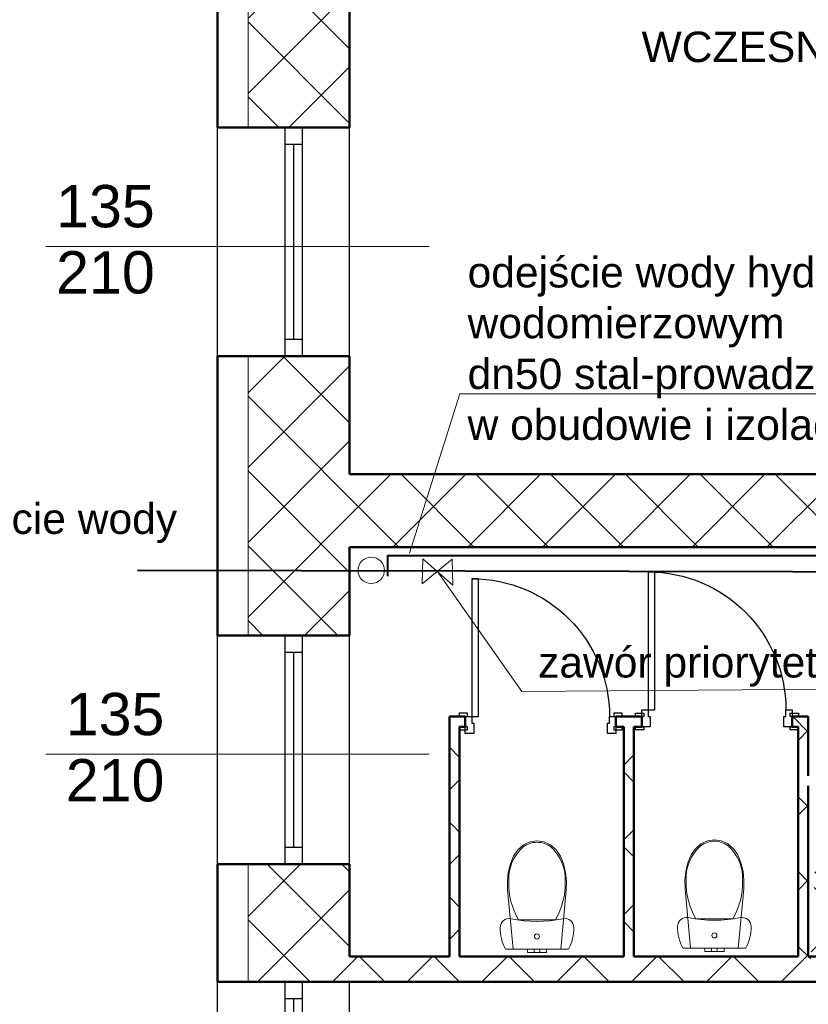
# Model space of a CAD drawing. Header units: millimetres. Extents: x 1385 to 11131, y 1971 to 6171.
# Tile 5 of 28: x 2009 to 2475, y 3462 to 4043. Entities that reach past the tile are written whole.
import ezdxf

# ---------------------------------------------------------------- set-up
doc = ezdxf.new("R2010")
doc.units = ezdxf.units.MM
doc.linetypes.add('{ Half Dash }', pattern=[0])
for name, color, linetype in [('2D - Ogólne', 7, 'Continuous'), ('Drzwi Archicad', 7, 'Continuous'), ('Konstrukcja - Ściany zew', 7, 'Continuous'), ('Okna Archicada', 7, 'Continuous'), ('Opisy - Teksty', 7, 'Continuous')]:
    doc.layers.add(name, color=color, linetype=linetype)
for name, color, linetype, lineweight in [('A_opisy', 81, 'Continuous', 13), ('A_sanitarka', 140, 'Continuous', 13), ('A_ściany istniejące hatch', 82, 'Continuous', 9), ('Instalacja hydrantowa', 4, 'Continuous', 40), ('opis wody', 7, '{ Half Dash }', 15), ('zimna woda', 160, 'Continuous', 40)]:
    doc.layers.add(name, color=color, linetype=linetype, lineweight=lineweight)
doc.styles.get("Standard").update_dxf_attribs({"font": 'arial.ttf'})
doc.styles.add('STYL_AUTOMATYCZNY_1', font='arial.ttf')

# ---------------------------------------------------------------- blocks, each defined once
blk = doc.blocks.new('Okno 27_2')
at = {"layer": 'Okna Archicada', "color": 7, "linetype": 'Continuous', "lineweight": 25}
for p, q in [((-675, 400), (675, 400)), ((-675, 0), (-575.0000000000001, 0)), ((-575.0000000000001, 0), (-575.0000000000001, -100)), ((-575.0000000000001, 0), (575.0000000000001, 0)), ((575.0000000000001, -100), (575.0000000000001, 0)), ((575.0000000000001, 0), (675, 0)), ((-575.0000000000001, -50), (575.0000000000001, -50)), ((-575.0000000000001, -100), (-675, -100)), ((575.0000000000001, -100), (-575.0000000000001, -100)), ((675, -100), (575.0000000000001, -100)), ((-675, -380), (675, -380))]:
    blk.add_line(p, q, dxfattribs=at)
at = {"layer": 'Okna Archicada', "color": 7, "linetype": 'Continuous', "lineweight": 50}
for p, q in [((-675, 400), (-675, 0)), ((675, 400), (675, 0)), ((-675, 0), (-675, -100)), ((-675, 0), (-675, -100)), ((675, 0), (675, -100)), ((675, 0), (675, -100)), ((-675, -100), (-675, -380)), ((675, -100), (675, -380))]:
    blk.add_line(p, q, dxfattribs=at)
blk = doc.blocks.new('Ściana_11_1', base_point=(-17472.26123587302, 24720))
at = {"layer": 'Konstrukcja - Ściany zew', "color": 7, "linetype": 'Continuous', "lineweight": 50}
for p, q in [((-18252.26123587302, 8148.019153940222), (-17852.26123587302, 8148.019153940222)), ((-17852.26123587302, 8148.019153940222), (-17752.26123587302, 8148.019153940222)), ((-17752.26123587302, 8148.019153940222), (-17472.26123587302, 8148.019153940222)), ((-18252.26123587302, 6798.019153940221), (-17852.26123587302, 6798.019153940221)), ((-17852.26123587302, 6798.019153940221), (-17752.26123587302, 6798.019153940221)), ((-17752.26123587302, 6798.019153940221), (-17472.26123587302, 6798.019153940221)), ((-18252.26123587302, 5148.019153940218), (-17852.26123587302, 5148.019153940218)), ((-17852.26123587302, 5148.019153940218), (-17752.26123587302, 5148.019153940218)), ((-17752.26123587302, 5148.019153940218), (-17472.26123587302, 5148.019153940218)), ((-18252.26123587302, 3798.019153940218), (-17852.26123587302, 3798.019153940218)), ((-17852.26123587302, 3798.019153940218), (-17752.26123587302, 3798.019153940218)), ((-17752.26123587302, 3798.019153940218), (-17472.26123587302, 3798.019153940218)), ((-18252.26123587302, 3102.197384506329), (-17852.26123587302, 3102.197384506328)), ((-17852.26123587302, 3102.197384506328), (-17752.26123587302, 3102.197384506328)), ((-17752.26123587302, 3102.197384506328), (-17472.26123587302, 3102.197384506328))]:
    blk.add_line(p, q, dxfattribs=at)
at = {"layer": 'Konstrukcja - Ściany zew', "color": 7, "linetype": 'Continuous', "lineweight": 50, "flags": 128}
for points in [[(-18252.26123587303, 8889.325844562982), (-18252.26123587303, 8148.019153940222)], [(-17472.26123587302, 8148.019153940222), (-17472.26123587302, 8889.325844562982)], [(-18252.26123587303, 6798.01915394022), (-18252.26123587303, 5148.019153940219)], [(-17472.26123587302, 6100), (-17472.26123587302, 6798.01915394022)], [(-17472.26123587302, 5148.019153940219), (-17472.26123587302, 5670.000000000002)], [(-18252.26123587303, 3798.019153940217), (-18252.26123587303, 3102.197384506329)], [(-17472.26123587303, 3252.197384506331), (-17472.26123587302, 3798.019153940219)]]:
    blk.add_lwpolyline(points, dxfattribs=at)
at = {"layer": 'Okna Archicada', "color": 21, "linetype": 'Continuous', "lineweight": 13, "true_color": 0xff9955, "zscale": 1000, "rotation": 89.99999999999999}
for p in [(-17852.26123587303, 7473.019153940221), (-17852.26123587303, 4473.019153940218), (-17852.26123587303, 2427.197384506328)]:
    blk.add_blockref('Okno 27_2', p, dxfattribs=at)
blk = doc.blocks.new('Ściana_25_1', base_point=(-11072.26123587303, 3102.197384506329))
at = {"layer": 'Konstrukcja - Ściany zew', "color": 7, "linetype": 'Continuous', "lineweight": 50, "flags": 128}
for points in [[(-16882.26123587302, 3252.197384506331), (-17472.26123587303, 3252.197384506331)], [(-15852.26123587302, 3252.197384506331), (-16822.26123587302, 3252.197384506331)], [(-14822.26123587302, 3252.19738450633), (-15792.26123587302, 3252.197384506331)], [(-13082.26123587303, 3252.19738450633), (-14762.26123587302, 3252.19738450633)], [(-11552.26123587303, 3252.197384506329), (-13022.26123587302, 3252.19738450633)], [(-17472.26123587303, 3102.197384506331), (-13082.26123587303, 3102.19738450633)], [(-13022.26123587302, 3102.19738450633), (-11552.26123587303, 3102.197384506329)]]:
    blk.add_lwpolyline(points, dxfattribs=at)
blk = doc.blocks.new('Ściana_26_1', base_point=(-11072.26123587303, 5669.999999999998))
at = {"layer": 'Konstrukcja - Ściany zew', "color": 7, "linetype": 'Continuous', "lineweight": 50, "flags": 128}
for points in [[(-11552.26123587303, 6099.999999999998), (-17472.26123587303, 6100)], [(-17472.26123587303, 5670), (-11552.26123587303, 5669.999999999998)]]:
    blk.add_lwpolyline(points, dxfattribs=at)
blk = doc.blocks.new('Ściana_114_1', base_point=(-16882.26123587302, 4609.174191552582))
at = {"layer": 'Konstrukcja - Ściany zew', "color": 7, "linetype": 'Continuous', "lineweight": 50, "flags": 128}
for points in [[(-16882.26123587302, 4669.174191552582), (-16822.26123587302, 4669.174191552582)], [(-16882.26123587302, 4669.174191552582), (-16882.26123587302, 3252.197384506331)], [(-16822.26123587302, 3252.197384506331), (-16822.26123587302, 4609.174191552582)]]:
    blk.add_lwpolyline(points, dxfattribs=at)
blk = doc.blocks.new('Ściana_115_1', base_point=(-14822.26123587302, 4669.174191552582))
at = {"layer": 'Konstrukcja - Ściany zew', "color": 7, "linetype": 'Continuous', "lineweight": 50, "flags": 128}
for points in [[(-14762.26123587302, 4669.174191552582), (-14822.26123587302, 4669.174191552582)], [(-14762.26123587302, 4319.174191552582), (-14762.26123587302, 4669.174191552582)], [(-14822.26123587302, 4609.174191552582), (-14822.26123587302, 3252.19738450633)], [(-14762.26123587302, 3252.19738450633), (-14762.26123587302, 4259.174191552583)]]:
    blk.add_lwpolyline(points, dxfattribs=at)
blk = doc.blocks.new('Ściana_117_1', base_point=(-15852.26123587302, 4609.174191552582))
at = {"layer": 'Konstrukcja - Ściany zew', "color": 7, "linetype": 'Continuous', "lineweight": 50, "flags": 128}
for points in [[(-15852.26123587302, 4609.174191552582), (-15852.26123587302, 3252.197384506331)], [(-15792.26123587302, 3252.197384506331), (-15792.26123587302, 4609.174191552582)]]:
    blk.add_lwpolyline(points, dxfattribs=at)
blk = doc.blocks.new('Drzwi metalowe 27_22')
at = {"layer": 'Drzwi Archicad', "color": 7, "linetype": 'Continuous', "lineweight": 25}
for p, q in [((366.9999999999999, 0), (366.9999999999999, 814)), ((366.9999999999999, 814), (406.9999999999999, 814)), ((406.9999999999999, 814), (406.9999999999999, 0)), ((-482, 0), (-482, 19)), ((-482, 19), (-432, 19)), ((-432, 0), (-482, 0)), ((-407, 0), (-445, 0)), ((-445, 0), (-445, -100)), ((-432, 19), (-432, 0)), ((-407, -40), (-407, 0)), ((406.9999999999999, 0), (366.9999999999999, 0)), ((445, 0), (407, 0)), ((407, 0), (407, -40)), ((432, 19), (482, 19)), ((432, 0), (432, 19)), ((482, 0), (432, 0)), ((445, -100), (445, 0)), ((482, 19), (482, 0)), ((-395, -40), (-407, -40)), ((-395, -100), (-395, -40)), ((407, -40), (395, -40)), ((395, -40), (395, -100)), ((-482, -79), (-482, -60)), ((-482, -60), (-432, -60)), ((-432, -79), (-482, -79)), ((-445, -100), (-395, -100)), ((-432, -60), (-432, -79)), ((395, -100), (445, -100)), ((432, -60), (482, -60)), ((432, -79), (432, -60)), ((482, -79), (432, -79)), ((482, -60), (482, -79))]:
    blk.add_line(p, q, dxfattribs=at)
at = {"layer": 'Drzwi Archicad', "color": 7, "linetype": 'Continuous', "lineweight": 50}
for p, q in [((-445, 0), (-482, 0)), ((-445, 0), (-482, 0)), ((-445, 0), (-445, -60)), ((-445, 0), (-445, -60)), ((445, 0), (445, -60)), ((445, 0), (445, -60)), ((445, 0), (482, 0)), ((445, 0), (482, 0)), ((-445, -60), (-482, -60)), ((-445, -60), (-482, -60)), ((445, -60), (482, -60)), ((445, -60), (482, -60))]:
    blk.add_line(p, q, dxfattribs=at)
at = {"layer": 'Drzwi Archicad', "color": 7, "linetype": 'Continuous', "lineweight": 25}
blk.add_arc((406.9999999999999, 0), 814, 90, 180, dxfattribs=at)
blk = doc.blocks.new('Drzwi metalowe 27_23')
at = {"layer": 'Drzwi Archicad', "color": 7, "linetype": 'Continuous', "lineweight": 25}
for p, q in [((366.9999999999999, 0), (366.9999999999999, 814)), ((366.9999999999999, 814), (406.9999999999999, 814)), ((406.9999999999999, 814), (406.9999999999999, 0)), ((-407, 0), (-445, 0)), ((-445, 0), (-445, -100)), ((-407, -40), (-407, 0)), ((406.9999999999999, 0), (366.9999999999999, 0)), ((445, 0), (407, 0)), ((407, 0), (407, -40)), ((445, -100), (445, 0)), ((-432, -21), (-482, -21)), ((-482, -21), (-482, -40.00000000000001)), ((-482, -40.00000000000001), (-432, -40.00000000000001)), ((-432, -40.00000000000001), (-432, -21)), ((-395, -40), (-407, -40)), ((-395, -100), (-395, -40)), ((407, -40), (395, -40)), ((395, -40), (395, -100)), ((482, -21), (432, -21)), ((432, -21), (432, -40.00000000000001)), ((432, -40.00000000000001), (482, -40.00000000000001)), ((482, -40.00000000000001), (482, -21)), ((-432, -100), (-482, -100)), ((-482, -100), (-482, -119)), ((-445, -100), (-395, -100)), ((-432, -119), (-432, -100)), ((395, -100), (445, -100)), ((482, -100), (432, -100)), ((432, -100), (432, -119)), ((482, -119), (482, -100)), ((-482, -119), (-432, -119)), ((432, -119), (482, -119))]:
    blk.add_line(p, q, dxfattribs=at)
at = {"layer": 'Drzwi Archicad', "color": 7, "linetype": 'Continuous', "lineweight": 50}
for p, q in [((-445, -40.00000000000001), (-482, -40.00000000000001)), ((-445, -40.00000000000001), (-482, -40.00000000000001)), ((-445, -100), (-445, -40.00000000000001)), ((-445, -100), (-445, -40.00000000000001)), ((445, -100), (445, -40.00000000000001)), ((445, -100), (445, -40.00000000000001)), ((445, -40.00000000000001), (482, -40.00000000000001)), ((445, -40.00000000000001), (482, -40.00000000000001)), ((-445, -100), (-482, -100)), ((-445, -100), (-482, -100)), ((445, -100), (482, -100)), ((445, -100), (482, -100))]:
    blk.add_line(p, q, dxfattribs=at)
at = {"layer": 'Drzwi Archicad', "color": 7, "linetype": 'Continuous', "lineweight": 25}
blk.add_arc((406.9999999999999, 0), 814, 90, 180, dxfattribs=at)
blk = doc.blocks.new('Ściana_118_1', base_point=(-16882.26123587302, 4609.174191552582))
at = {"layer": 'Konstrukcja - Ściany zew', "color": 7, "linetype": 'Continuous', "lineweight": 50}
for p, q in [((-16788.62343271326, 4669.174191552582), (-16825.62343271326, 4669.174191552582)), ((-16788.62343271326, 4669.174191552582), (-16788.62343271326, 4609.174191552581)), ((-15898.62343271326, 4669.174191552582), (-15861.62343271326, 4669.174191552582)), ((-15898.62343271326, 4669.174191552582), (-15898.62343271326, 4609.174191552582)), ((-15746.80915690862, 4669.174191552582), (-15783.80915690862, 4669.174191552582)), ((-15746.80915690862, 4609.174191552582), (-15746.80915690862, 4669.174191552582)), ((-14856.80915690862, 4669.174191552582), (-14819.80915690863, 4669.174191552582)), ((-14856.80915690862, 4609.174191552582), (-14856.80915690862, 4669.174191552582)), ((-16788.62343271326, 4609.174191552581), (-16825.62343271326, 4609.174191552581)), ((-15898.62343271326, 4609.174191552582), (-15861.62343271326, 4609.174191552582)), ((-15746.80915690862, 4609.174191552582), (-15783.80915690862, 4609.174191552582)), ((-14856.80915690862, 4609.174191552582), (-14819.80915690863, 4609.174191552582))]:
    blk.add_line(p, q, dxfattribs=at)
at = {"layer": 'Konstrukcja - Ściany zew', "color": 7, "linetype": 'Continuous', "lineweight": 50, "flags": 128}
for points in [[(-16788.62342950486, 4669.174191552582), (-16822.26123587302, 4669.174191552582)], [(-15746.80914434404, 4669.174191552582), (-15898.62342235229, 4669.174191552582)], [(-14822.26123587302, 4669.174191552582), (-14856.8091678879, 4669.174191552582)], [(-16822.26123587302, 4609.174191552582), (-16788.62344172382, 4609.174191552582)], [(-15898.62344172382, 4609.174191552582), (-15852.26123587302, 4609.174191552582)], [(-15792.26123587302, 4609.174191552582), (-15746.8091640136, 4609.174191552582)], [(-14856.8091640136, 4609.174191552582), (-14822.26123587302, 4609.174191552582)]]:
    blk.add_lwpolyline(points, dxfattribs=at)
at = {"layer": 'Drzwi Archicad', "color": 21, "linetype": 'Continuous', "lineweight": 13, "true_color": 0xff9955, "xscale": -1, "zscale": 1000}
for name, p in [('Drzwi metalowe 27_22', (-16343.62343271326, 4669.174191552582)), ('Drzwi metalowe 27_23', (-15301.80915690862, 4709.174191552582))]:
    blk.add_blockref(name, p, dxfattribs=at)
blk = doc.blocks.new('WC 27')
for p, q in [((-57.00000000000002, 19.99999999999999), (-40.30508652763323, 19.99999999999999)), ((-57.00000000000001, -1.396097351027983e-14), (-57.00000000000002, 19.99999999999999)), ((-40.30508652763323, 19.99999999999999), (-16, 19.99999999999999)), ((-16.00000000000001, 20), (-11.31370849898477, 20)), ((-16, -3.918869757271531e-15), (-16.00000000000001, 20)), ((-11.31370849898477, 20), (-5.204170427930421e-15, 20)), ((-5.204170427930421e-15, 20), (11.31370849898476, 20)), ((0, -9.797174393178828e-16), (11.31370849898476, 2.078294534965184e-15)), ((11.31370849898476, 20), (16, 20)), ((11.31370849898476, 2.078294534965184e-15), (16, 3.918869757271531e-15)), ((16, 3.918869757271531e-15), (16, 20)), ((16, 20), (40.30508652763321, 20.00000000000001)), ((16, 8.344386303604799e-16), (40.30508652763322, 7.403924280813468e-15)), ((40.30508652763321, 20.00000000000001), (57.00000000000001, 20.00000000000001)), ((40.30508652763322, 7.403924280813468e-15), (57.00000000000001, 1.396097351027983e-14)), ((57.00000000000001, 1.396097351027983e-14), (57.00000000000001, 20.00000000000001)), ((-57.00000000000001, -1.396097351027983e-14), (-40.30508652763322, -1.233987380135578e-14)), ((-40.30508652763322, -1.233987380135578e-14), (-16, -7.003300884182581e-15)), ((-16, -3.918869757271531e-15), (-11.31370849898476, -3.463824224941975e-15)), ((-11.31370849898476, -3.463824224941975e-15), (0, -9.797174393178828e-16)), ((0, -173.043128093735), (-108.9414490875, -173.043128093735)), ((108.94192722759, -173.0439845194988), (0, -173.043128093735))]:
    blk.add_line(p, q)
at = {"flags": 128}
for points in [[(-186.7682631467, 0), (-193.8693581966, -15.0746413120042), (-200.0738475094, -30.5397014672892), (-205.3603698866, -46.34193640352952), (-209.7107245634, -62.42694121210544), (-213.1099338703, -78.73933744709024), (-215.5462948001, -95.22296378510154), (-217.0114192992, -111.8210693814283), (-217.5002631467, -128.4765092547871), (-216.2173727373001, -140.0108815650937), (-212.4322594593, -150.9820926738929), (-206.3296959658, -160.8545761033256), (-198.2075826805, -169.1464004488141), (-188.4624056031, -175.4527951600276), (-177.5698815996, -179.4659096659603), (-166.0617359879, -180.989841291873), (-154.4997460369, -179.9501983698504), (-116.2154201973, -173.1684674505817), (-77.63938685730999, -168.3121815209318), (-38.86847430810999, -165.3935301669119), (0, -164.4198393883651), (38.86847430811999, -165.3935301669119), (77.63938685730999, -168.3121815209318), (116.2154201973, -173.1684674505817), (154.4997460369, -179.9501983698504), (166.0617359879, -180.989841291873), (177.5698815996, -179.4659096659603), (188.4624056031, -175.4527951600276), (198.2075826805, -169.1464004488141), (206.3296959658, -160.8545761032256), (212.4322594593, -150.9820926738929), (216.2173727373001, -140.0108815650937), (217.5002631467, -128.4765092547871), (217.0114192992, -111.8210693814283), (215.5462948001, -95.22296378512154), (213.1099338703, -78.73933744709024), (209.7107245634, -62.42694121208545), (205.3603698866, -46.34193640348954), (200.0738475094, -30.53970146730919), (193.8693581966, -15.0746413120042), (186.7682631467, 0)], [(-169.4236422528, -453.4253930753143), (-157.0185212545, -503.1720699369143), (-137.9976229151, -550.1101050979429), (-112.3998459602, -587.3056767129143), (-79.35704269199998, -615.8237892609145), (-41.04853310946, -633.7835462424), (0, -640.0005631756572), (41.04853310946, -633.7835462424), (79.35704269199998, -615.8237892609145), (112.3998459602, -587.3056767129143), (137.9976229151, -550.1101050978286), (157.0185212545, -503.1720699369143), (169.4236422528, -453.4253930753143), (174.911377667, -402.0795756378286), (173.3483030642, -350.3829989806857), (140.9747959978, 0), (-140.9747959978, 0), (-173.3483030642, -350.3829989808), (-174.911377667, -402.0795756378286)]]:
    blk.add_lwpolyline(points, close=True, dxfattribs=at)
blk.add_ellipse((0, -74.97928748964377), major_axis=(15.00000000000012, 0), ratio=0.9997238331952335)
for centre, major_axis, ratio, start_param, end_param in [((258.0954531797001, -387.9368792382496), (2.605531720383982e-14, 425.5156216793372), 0.999376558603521, 1.04139159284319, 1.594412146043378), ((-258.0954531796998, -387.9368792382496), (2.605531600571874e-14, 425.515602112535), 0.999376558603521, 4.688770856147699, 5.241791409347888), ((89.46048916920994, -412.3034721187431), (1.574013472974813e-14, 257.0559077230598), 0.999376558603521, 1.515065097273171, 2.415653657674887), ((-89.46048916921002, -412.3034721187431), (1.574012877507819e-14, 257.0558104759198), 0.999376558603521, 3.867527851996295, 4.76811641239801), ((0.8128152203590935, -492.7552085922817), (8.48730025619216e-15, 138.6081319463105), 0.9993765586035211, 2.509088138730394, 3.135731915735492), ((-0.8118348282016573, -492.7582364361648), (8.487114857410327e-15, 138.6051041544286), 0.9993765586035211, 3.147453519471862, 3.774097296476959)]:
    blk.add_ellipse(centre, major_axis=major_axis, ratio=ratio, start_param=start_param, end_param=end_param)

msp = doc.modelspace()

# ---------------------------------------------------------------- hatches: boundary and pattern name
at = {"layer": 'A_ściany istniejące hatch', "lineweight": 13, "true_color": 0x000000}
h = msp.add_hatch(dxfattribs=at)
h.set_pattern_fill('NET', color=18, scale=250, angle=45)
h.set_pattern_definition([(45, (36659.01290618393, -155.4039381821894), (-22.09708691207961, 22.09708691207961), []), (135, (36659.01290618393, -155.4039381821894), (-22.09708691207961, -22.09708691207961), [])])
h.paths.add_polyline_path([(4672.38185774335, 5000.919506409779), (4714.38185774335, 5000.919503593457), (4714.38185774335, 4738.919504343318), (4924.38185774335, 4738.919504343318), (4924.381857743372, 4696.919504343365), (4672.38185774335, 4696.919504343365)], flags=16)
h.paths.add_polyline_path([(5266.383508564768, 4724.919504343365), (5266.383508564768, 4664.919504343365), (5146.38185774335, 4664.919504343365), (5146.38185774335, 4504.919504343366), (5086.38185774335, 4504.919504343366), (5086.38185774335, 4696.919504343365), (5044.38185774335, 4696.919504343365), (5044.38185774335, 4738.919504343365), (5048.38185774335, 4738.919504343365), (5048.38185774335, 5397.919504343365), (4714.38185774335, 5397.919504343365), (4714.38185774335, 5351.919504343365), (4672.38185774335, 5351.919504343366), (4672.38185774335, 5441.919504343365), (5130.38185774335, 5441.919504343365), (5130.381854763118, 5397.919504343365), (5092.38185774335, 5397.919504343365), (5092.38185774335, 4724.919504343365)], flags=17)
h.paths.add_polyline_path([(5870.38185774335, 4724.919504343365), (6012.38185774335, 4724.919504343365), (6012.381857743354, 4786.919504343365), (6056.38185774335, 4786.919504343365), (6056.38185774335, 4501.919506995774), (5996.381857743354, 4501.919506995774), (5996.38185774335, 4664.919504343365), (5870.38185774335, 4664.919504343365)], flags=17)
h.paths.add_polyline_path([(5913.38185774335, 3844.919504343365), (5996.381857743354, 3844.919504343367), (5996.381857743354, 3959.919506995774), (6056.38185774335, 3959.919506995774), (6056.38185774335, 3786.919504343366), (5996.381857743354, 3786.919504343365), (5996.381857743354, 3819.919504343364), (5913.38185774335, 3819.919504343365)], flags=17)
h.paths.add_polyline_path([(5556.38185774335, 4414.919504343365), (5586.38185774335, 4414.919504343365), (5586.38185774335, 4384.919504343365), (5556.38185774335, 4384.919504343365)], flags=17)
h.paths.add_polyline_path([(5556.38185774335, 4120.919504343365), (5586.38185774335, 4120.919504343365), (5586.38185774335, 4150.919504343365), (5556.38185774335, 4150.919504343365)], flags=17)
h.paths.add_polyline_path([(5068.38185774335, 2574.919504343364), (5128.38185774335, 2574.919504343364), (5128.38185774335, 2414.919504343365), (5366.381857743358, 2414.91950434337), (5366.381857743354, 2594.919504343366), (5426.381857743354, 2594.919504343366), (5426.38185774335, 2414.919504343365), (5996.381857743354, 2414.919504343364), (5996.38185774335, 2564.919504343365), (6056.38185774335, 2564.919504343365), (6056.38185774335, 2354.919504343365), (5068.38185774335, 2354.919504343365)])
h.paths.add_polyline_path([(2586.3818618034, 5724.919504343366), (2799.38185774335, 5724.91950669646), (2799.381852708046, 5818.953721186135), (2824.381855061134, 5818.953715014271), (2824.381855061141, 5699.919504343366), (2586.3818618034, 5699.919504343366)], flags=17)
h.paths.add_polyline_path([(3219.38185774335, 5699.265014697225), (3254.38185774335, 5699.265014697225), (3254.38185774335, 5818.953715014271), (3219.38185774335, 5818.953715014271)], flags=17)
h.paths.add_polyline_path([(3509.381857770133, 3874.919504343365), (3579.381846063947, 3874.919504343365), (3579.381846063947, 3814.919504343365), (3509.381857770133, 3814.919504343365)], flags=17)
h.paths.add_polyline_path([(3919.381857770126, 3874.919504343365), (3989.381857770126, 3874.919504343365), (3989.381857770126, 3814.919504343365), (3919.381857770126, 3814.919504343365)], flags=17)
h.paths.add_polyline_path([(4360.381857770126, 3874.919504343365), (4428.38184606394, 3874.919504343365), (4428.38184606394, 3814.919504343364), (4360.381857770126, 3814.919504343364)], flags=17)
h.paths.add_polyline_path([(4563.381857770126, 3874.919504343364), (4644.38184606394, 3874.919504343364), (4644.38184606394, 3814.919504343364), (4563.381857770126, 3814.919504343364)], flags=17)
h.paths.add_polyline_path([(5146.38185774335, 4374.919500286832), (5086.38185774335, 4374.919500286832), (5086.38185774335, 4298.919504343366), (5146.38185774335, 4298.919504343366)], flags=17)
h.paths.add_polyline_path([(4714.38185774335, 5221.919502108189), (4672.38185774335, 5221.919502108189), (4672.38185774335, 5130.919505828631), (4714.38185774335, 5130.919505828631)], flags=16)
h.paths.add_polyline_path([(5260.38185774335, 5441.919504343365), (5394.38185774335, 5441.919504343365), (5394.38185774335, 5397.919504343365), (5260.38185774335, 5397.919504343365)], flags=17)
h.paths.add_polyline_path([(6012.38185774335, 5121.919506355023), (6056.38185774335, 5121.919506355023), (6056.38185774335, 5196.919504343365), (6012.38185774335, 5196.919504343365)], flags=17)
h.paths.add_polyline_path([(6012.38185774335, 4916.919504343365), (6056.38185774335, 4916.919504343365), (6056.38185774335, 4991.919504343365), (6012.38185774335, 4991.919504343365)], flags=17)
h.paths.add_polyline_path([(5996.381857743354, 4295.91950923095), (6056.38185774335, 4295.91950923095), (6056.38185774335, 4371.919506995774), (5996.381857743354, 4371.919506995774)], flags=17)
h.paths.add_polyline_path([(5996.381857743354, 4089.91950923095), (6056.38185774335, 4089.91950923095), (6056.38185774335, 4165.919506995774), (5996.381857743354, 4165.919506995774)], flags=17)
h.paths.add_polyline_path([(5996.38185774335, 3581.919506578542), (6056.38185774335, 3581.919506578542), (6056.38185774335, 3656.919504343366), (5996.38185774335, 3656.919504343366)], flags=17)
h.paths.add_polyline_path([(5996.381857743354, 3376.919506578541), (6056.38185774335, 3376.919506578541), (6056.38185774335, 3451.919504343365), (5996.381857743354, 3451.919504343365)], flags=17)
h.paths.add_polyline_path([(5996.38185774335, 2904.919506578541), (6056.38185774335, 2904.919506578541), (6056.38185774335, 2974.919504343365), (5996.38185774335, 2974.919504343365)], flags=17)
h.paths.add_polyline_path([(6056.38185774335, 2699.919504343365), (5996.38185774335, 2699.919504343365), (5996.38185774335, 2769.919504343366), (6056.38185774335, 2769.919504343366)], flags=17)
h.paths.add_polyline_path([(4771.38185748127, 2814.919504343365), (4841.38185774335, 2814.919504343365), (4841.38185774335, 2754.919504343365), (4771.38185748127, 2754.919504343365)], flags=17)
h.paths.add_polyline_path([(4566.38185774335, 2754.919504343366), (4636.38185774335, 2754.919504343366), (4636.38185774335, 2814.919504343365), (4566.38185774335, 2814.919504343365)], flags=17)
h.paths.add_polyline_path([(4361.38185748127, 2814.919504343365), (4431.38185774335, 2814.919504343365), (4431.38185774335, 2754.919504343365), (4361.38185748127, 2754.919504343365)], flags=17)
h.paths.add_polyline_path([(4104.38185774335, 2754.919504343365), (4226.381846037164, 2754.919504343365), (4226.381846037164, 2814.919504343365), (4104.38185774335, 2814.919504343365)], flags=17)
h.paths.add_polyline_path([(3899.38185748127, 2814.919504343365), (3969.38185774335, 2814.919504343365), (3969.38185774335, 2754.919504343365), (3899.38185748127, 2754.919504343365)], flags=17)
h.paths.add_polyline_path([(3694.381857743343, 2754.919504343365), (3764.38185774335, 2754.919504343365), (3764.38185774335, 2814.919504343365), (3694.381857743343, 2814.919504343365)], flags=17)
h.paths.add_polyline_path([(3489.38185748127, 2814.919504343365), (3559.381857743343, 2814.919504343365), (3559.381857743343, 2754.919504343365), (3489.38185748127, 2754.919504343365)], flags=17)
h.paths.add_polyline_path([(5378.38185774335, 2814.919504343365), (5291.88185774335, 2814.919504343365), (5291.897268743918, 2754.919504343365), (5366.38185774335, 2754.919504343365), (5366.381857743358, 2704.919504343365), (5426.381857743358, 2704.919504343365), (5426.38185774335, 2948.419504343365), (5378.38185774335, 2948.419504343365)], flags=17)
h.paths.add_polyline_path([(5181.88185774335, 2814.919504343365), (5181.897268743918, 2754.919504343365), (5128.38185774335, 2754.919504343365), (5128.38185774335, 2714.919504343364), (5068.38185774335, 2714.919504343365), (5068.38185774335, 2754.919504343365), (4976.38185774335, 2754.919504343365), (4976.38185774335, 2814.919504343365)], flags=17)
h.paths.add_polyline_path([(3194.38185774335, 2708.919504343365), (3254.38185774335, 2708.919504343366), (3254.38185774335, 2754.919504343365), (3354.38185774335, 2754.919504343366), (3354.381846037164, 2814.919504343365), (3194.38185774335, 2814.919504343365)], flags=17)
h.paths.add_polyline_path([(4984.381857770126, 3874.919504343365), (5086.38185774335, 3874.919504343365), (5086.38185774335, 4168.919504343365), (5146.38185774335, 4168.919500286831), (5146.38185774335, 3844.919504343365), (5163.38185774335, 3844.919504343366), (5163.38185774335, 3819.919504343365), (5146.38185774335, 3819.919504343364), (5146.38185774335, 3464.919504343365), (5173.38185774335, 3464.919504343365), (5173.38185774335, 3384.919504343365), (5146.38185774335, 3384.919504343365), (5146.38185774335, 3164.919504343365), (4970.88185774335, 3164.919504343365), (4970.881857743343, 3212.919504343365), (5106.38185774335, 3212.919504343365), (5106.38185774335, 3814.919504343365), (4984.381857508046, 3814.919504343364)], flags=17)
h.paths.add_polyline_path([(4779.381857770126, 3874.919504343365), (4849.381857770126, 3874.919504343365), (4849.381857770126, 3814.919504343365), (4816.38185774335, 3814.919504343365), (4816.381857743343, 3648.919504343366), (4784.38185774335, 3648.919507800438), (4784.38185774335, 3814.919504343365), (4779.381857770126, 3814.919504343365)], flags=17)
h.paths.add_polyline_path([(4537.38185774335, 3212.919504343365), (4784.38185774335, 3212.919504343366), (4784.38185774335, 3362.919509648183), (4816.38185774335, 3362.919506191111), (4816.381857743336, 3212.91950434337), (4860.88185774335, 3212.919504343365), (4860.88185774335, 3164.919504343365), (4537.38185774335, 3164.919504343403)], flags=17)
h.paths.add_polyline_path([(3548.38185774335, 3212.919504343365), (3548.381857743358, 3164.919504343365), (3788.38185774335, 3164.919504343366), (3788.381857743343, 3212.919504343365), (3784.381857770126, 3212.919504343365), (3784.381857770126, 3304.919504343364), (3756.381857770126, 3304.919504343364), (3756.381857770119, 3212.919504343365)], flags=17)
h.paths.add_polyline_path([(3194.38185774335, 3905.919504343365), (3254.38185774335, 3905.919504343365), (3254.38185774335, 3874.919504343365), (3374.381857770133, 3874.919504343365), (3374.381846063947, 3814.919504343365), (3234.38185774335, 3814.919504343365), (3234.38185774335, 3212.919504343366), (3438.38185774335, 3212.919504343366), (3438.38185774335, 3164.919504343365), (3194.38185774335, 3164.919504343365)], flags=17)
h.paths.add_polyline_path([(3254.38185774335, 4202.334578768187), (3194.38185774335, 4202.334578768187), (3194.38185774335, 4045.919515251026), (3254.38185774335, 4045.919515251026)], flags=17)
h.paths.add_polyline_path([(3254.38185774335, 4416.893066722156), (3194.38185774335, 4416.893066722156), (3194.38185774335, 4337.33458072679), (3254.38185774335, 4337.33458072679)], flags=17)
h.paths.add_polyline_path([(3254.38185774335, 4631.919504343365), (3194.38185774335, 4631.919504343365), (3194.38185774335, 4551.893075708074), (3254.38185774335, 4551.893075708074)], flags=17)
h.paths.add_polyline_path([(3254.38185774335, 4951.919504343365), (3194.38185774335, 4951.919504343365), (3194.38185774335, 4766.919504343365), (3254.38185774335, 4766.919504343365)], flags=17)
h.paths.add_polyline_path([(3254.38185774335, 5156.919504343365), (3194.38185774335, 5156.919504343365), (3194.38185774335, 5086.919517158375), (3254.38185774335, 5086.919517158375)], flags=17)
h.paths.add_polyline_path([(3254.38185774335, 5371.919504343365), (3194.38185774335, 5371.919504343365), (3194.38185774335, 5291.919504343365), (3254.38185774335, 5291.919504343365)], flags=17)
h.paths.add_polyline_path([(2204.38185774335, 5097.035849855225), (2144.38185774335, 5097.035849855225), (2144.38185774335, 5167.015833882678), (2204.38185774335, 5167.015833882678), (2204.38185774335, 5168.919504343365), (2664.38185774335, 5168.919504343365), (2664.38185774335, 5158.919504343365), (2633.281857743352, 5158.919504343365), (2633.281857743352, 5082.919504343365), (2618.281857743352, 5082.919504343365), (2618.281857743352, 5158.919504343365), (2362.38185774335, 5158.919504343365), (2362.38185774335, 5143.916349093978), (2355.38185774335, 5143.916349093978), (2355.38185774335, 5158.919504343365), (2204.38185774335, 5158.919504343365)])
h.paths.add_polyline_path([(2204.38185774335, 5041.919504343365), (2204.381857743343, 5048.919504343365), (2355.38185774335, 5048.919504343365), (2355.38185774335, 5053.916349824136), (2362.38185774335, 5053.916349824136), (2362.38185774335, 5031.438436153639), (2355.38185774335, 5031.438435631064), (2355.381857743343, 5041.919504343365)], flags=17)
h.paths.add_polyline_path([(2144.38185774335, 4962.035849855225), (2204.38185774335, 4962.035849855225), (2204.38185774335, 4931.919504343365), (2355.38185774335, 4931.919504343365), (2355.38185774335, 4941.438436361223), (2362.38185774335, 4941.438436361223), (2362.381857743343, 4931.919504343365), (2618.281857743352, 4931.919504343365), (2618.281857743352, 4987.919504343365), (2633.281857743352, 4987.919504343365), (2633.281857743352, 4931.919504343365), (2661.381857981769, 4931.919504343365), (2661.38185774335, 4916.919504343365), (2204.38185774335, 4916.919504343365), (2204.38185774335, 4891.555865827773), (2144.38185774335, 4891.555865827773)])
h.paths.add_polyline_path([(2144.38185774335, 4761.555865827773), (2204.38185774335, 4761.555865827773), (2204.38185774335, 4716.919504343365), (2796.38185774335, 4716.919504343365), (2796.38185774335, 4734.184858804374), (2844.381857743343, 4734.184858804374), (2844.38185774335, 4404.918674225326), (2796.38185774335, 4404.918674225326), (2796.38185774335, 4676.919504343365), (2204.38185774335, 4676.919504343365), (2204.38185774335, 4599.048357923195), (2144.38185774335, 4599.048357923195)])
h.paths.add_polyline_path([(2144.38185774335, 4259.068373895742), (2204.38185774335, 4259.068373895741), (2204.38185774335, 4236.919504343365), (2796.38185774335, 4236.919504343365), (2796.38185774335, 4294.918674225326), (2844.381857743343, 4294.918674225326), (2844.38185774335, 3897.918674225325), (2796.38185774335, 3897.918674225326), (2796.381857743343, 4211.919504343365), (2204.38185774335, 4211.919504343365), (2204.381857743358, 4188.852088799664), (2144.38185774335, 4188.852088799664)])
h.paths.add_polyline_path([(2144.38185774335, 3844.721419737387), (2204.38185774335, 3844.721419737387), (2204.38185774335, 3774.919504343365), (2796.38185774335, 3774.919504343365), (2796.38185774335, 3787.918674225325), (2844.381857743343, 3787.918674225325), (2844.38185774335, 3729.280435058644), (2796.38185774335, 3729.280435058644), (2796.381857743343, 3731.919504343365), (2204.38185774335, 3731.919504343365), (2204.38185774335, 3679.721419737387), (2144.38185774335, 3679.721419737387)])
h.paths.add_polyline_path([(2144.38185774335, 3544.721419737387), (2204.38185774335, 3544.721419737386), (2204.381857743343, 3490.139242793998), (2263.38185774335, 3490.139242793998), (2263.38185774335, 3631.836923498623), (2272.745638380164, 3631.836923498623), (2272.745637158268, 3625.836923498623), (2269.38185774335, 3625.836923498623), (2269.38185774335, 3490.139242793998), (2366.38185774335, 3490.139242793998), (2366.38185774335, 3625.836923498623), (2361.745637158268, 3625.836923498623), (2361.745637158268, 3631.836923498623), (2376.927065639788, 3631.836923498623), (2376.927065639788, 3625.836923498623), (2372.38185774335, 3625.836923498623), (2372.38185774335, 3490.139242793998), (2469.38185774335, 3490.139242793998), (2469.381857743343, 3625.836923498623), (2465.927065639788, 3625.836923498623), (2465.92706454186, 3631.836923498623), (2475.38185774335, 3631.836923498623), (2475.38185774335, 3596.836923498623), (2479.553545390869, 3596.836923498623), (2479.553545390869, 3590.836923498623), (2475.38185774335, 3590.836923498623), (2475.381857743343, 3490.139242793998), (2643.38185774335, 3490.139242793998), (2643.38185774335, 3590.836923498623), (2568.553547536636, 3590.836923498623), (2568.553546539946, 3596.836923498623), (2649.38185774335, 3596.836923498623), (2649.38185774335, 3490.139242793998), (2796.38185774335, 3490.139242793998), (2796.38185774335, 3619.280435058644), (2844.38185774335, 3619.280435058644), (2844.38185774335, 3472.425566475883), (2796.38185774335, 3472.425566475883), (2796.38185774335, 3475.139242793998), (2649.38185774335, 3475.139242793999), (2649.38185774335, 3432.839241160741), (2643.38185774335, 3432.839242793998), (2643.381857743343, 3475.139242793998), (2204.38185774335, 3475.139242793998), (2144.38185774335, 3475.139242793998)])
h.paths.add_polyline_path([(2144.38185774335, 4394.068373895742), (2204.38185774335, 4394.068373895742), (2204.38185774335, 4464.048357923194), (2144.38185774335, 4464.048357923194)])
h.paths.add_polyline_path([(2144.38185774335, 3979.721419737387), (2204.38185774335, 3979.721419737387), (2204.38185774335, 4053.852088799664), (2144.38185774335, 4053.852088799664)], flags=17)
h.paths.add_polyline_path([(2144.38185774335, 3270.159258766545), (2204.38185774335, 3270.159258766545), (2204.38185774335, 3340.139242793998), (2144.38185774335, 3340.139242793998)], flags=17)
h.paths.add_polyline_path([(2144.38185774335, 3065.179274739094), (2144.38185774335, 3135.159258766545), (2204.38185774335, 3135.159258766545), (2204.38185774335, 3125.159258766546), (2251.38185774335, 3125.159258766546), (2251.38185774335, 3296.139258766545), (2262.59257709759, 3296.139258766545), (2262.59257709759, 3290.139258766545), (2257.38185774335, 3290.139258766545), (2257.381857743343, 3125.159258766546), (2356.38185774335, 3125.159258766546), (2356.38185774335, 3290.139258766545), (2351.592579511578, 3290.139258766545), (2351.592579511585, 3296.139258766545), (2366.893717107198, 3296.139258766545), (2366.893717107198, 3290.139258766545), (2362.38185774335, 3290.139258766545), (2362.381857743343, 3125.159258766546), (2459.38185774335, 3125.159258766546), (2459.381857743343, 3290.139258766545), (2455.893718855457, 3290.139258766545), (2455.893715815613, 3296.139258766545), (2469.927064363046, 3296.139258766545), (2469.927065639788, 3290.139258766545), (2465.38185774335, 3290.139258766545), (2465.38185774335, 3125.159258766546), (2562.38185774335, 3125.159258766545), (2562.381857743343, 3290.139258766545), (2558.927065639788, 3290.139258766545), (2558.927065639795, 3296.139258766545), (2562.38185774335, 3296.139258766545), (2562.381857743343, 3340.139242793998), (2643.38185774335, 3340.139242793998), (2643.38185774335, 3343.839241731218), (2649.38185774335, 3343.839241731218), (2649.38185774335, 3329.811708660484), (2643.38185774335, 3329.811708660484), (2643.38185774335, 3334.139242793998), (2568.38185774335, 3334.139242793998), (2568.38185774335, 3125.159258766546), (2643.38185774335, 3125.159258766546), (2643.38185774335, 3240.811704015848), (2649.38185774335, 3240.811706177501), (2649.38185774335, 3125.159258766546), (2796.38185774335, 3125.159258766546), (2796.38185774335, 3362.425566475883), (2844.381857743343, 3362.425566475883), (2844.381857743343, 2928.619504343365), (2796.38185774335, 2928.619504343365), (2796.38185774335, 3110.159258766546), (2649.38185774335, 3110.159258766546), (2649.38185774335, 3012.649750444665), (2643.38185774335, 3012.649750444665), (2643.38185774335, 3110.159258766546), (2568.38185774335, 3110.159258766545), (2568.38185774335, 2917.319504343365), (2643.38185774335, 2917.319504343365), (2643.38185774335, 2923.64975003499), (2649.38185774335, 2923.64975003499), (2649.38185774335, 2907.619505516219), (2643.38185774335, 2907.619504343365), (2643.381857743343, 2911.319504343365), (2562.38185774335, 2911.319504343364), (2562.38185774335, 2984.919504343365), (2558.927065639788, 2984.919504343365), (2558.927065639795, 2990.919504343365), (2562.38185774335, 2990.919504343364), (2562.381857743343, 3110.159258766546), (2465.38185774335, 3110.159258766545), (2465.381857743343, 2990.919504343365), (2469.927064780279, 2990.919504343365), (2469.927065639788, 2984.919504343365), (2455.893717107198, 2984.919504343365), (2455.893718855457, 2990.919504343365), (2459.38185774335, 2990.919504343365), (2459.38185774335, 3110.159258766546), (2362.38185774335, 3110.159258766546), (2362.381857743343, 2990.919504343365), (2366.893717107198, 2990.919504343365), (2366.893717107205, 2984.919504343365), (2351.592578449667, 2984.919504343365), (2351.592579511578, 2990.919504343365), (2356.38185774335, 2990.919504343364), (2356.38185774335, 3110.159258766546), (2257.38185774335, 3110.159258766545), (2257.38185774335, 2990.919504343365), (2262.592578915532, 2990.919504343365), (2262.59257709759, 2984.919504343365), (2251.38185774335, 2984.919504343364), (2251.381857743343, 3110.159258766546), (2204.38185774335, 3110.159258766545), (2204.381857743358, 3065.179274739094)])
h.paths.add_polyline_path([(2264.381857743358, 2673.919504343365), (2204.38185774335, 2673.919504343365), (2204.38185774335, 2754.919504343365), (2144.38185774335, 2754.919504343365), (2144.38185774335, 2930.179274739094), (2204.38185774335, 2930.179274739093), (2204.38185774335, 2814.919504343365), (2643.38185774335, 2814.919504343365), (2643.38185774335, 2818.619504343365), (2649.38185774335, 2818.619505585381), (2649.38185774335, 2814.919504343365), (2796.38185774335, 2814.919504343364), (2796.38185774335, 2818.619504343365), (2844.381857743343, 2818.619504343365), (2844.38185774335, 2763.919505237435), (2819.38185774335, 2763.919504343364), (2819.381857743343, 2774.919504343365), (2649.38185774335, 2774.919504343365), (2649.381857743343, 2770.179274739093), (2643.38185774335, 2770.179274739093), (2643.38185774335, 2774.919504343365), (2459.38185774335, 2774.919504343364), (2459.38185774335, 2734.666338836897), (2434.38185774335, 2734.666339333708), (2434.381857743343, 2774.919504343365), (2264.38185774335, 2774.919504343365)])
h.paths.add_polyline_path([(2264.38185774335, 2424.919504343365), (2264.381857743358, 2463.919504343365), (2204.38185774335, 2463.919504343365), (2204.38185774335, 2364.919504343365), (3254.38185774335, 2364.919504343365), (3254.38185774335, 2568.919504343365), (3194.381857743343, 2568.919504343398), (3194.38185774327, 2424.919504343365)])
edge = h.paths.add_edge_path()
edge.add_line((5524.38185774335, 5441.919504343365), (5524.381854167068, 5397.919504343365))
edge.add_line((5524.381854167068, 5397.919504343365), (5562.38185774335, 5397.919504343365))
edge.add_line((5562.38185774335, 5397.919504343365), (5562.38185774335, 5247.919504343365))
edge.add_line((5562.38185774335, 5247.919504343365), (5589.38185774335, 5247.919504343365))
edge.add_line((5589.38185774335, 5247.919504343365), (5589.38185774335, 5397.919504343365))
edge.add_line((5589.38185774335, 5397.919504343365), (6012.38185774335, 5397.919504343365))
edge.add_line((6012.38185774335, 5397.919504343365), (6012.38185774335, 5326.919502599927))
edge.add_line((6012.38185774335, 5326.919502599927), (6056.38185774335, 5326.919504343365))
edge.add_line((6056.38185774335, 5326.919504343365), (6056.38185774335, 5441.919504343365))
edge.add_line((6056.38185774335, 5441.919504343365), (5524.381857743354, 5441.919547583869))
edge.add_line((2189.38185774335, 5818.953721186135), (2224.38185774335, 5818.953721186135))
edge.add_line((2224.38185774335, 5818.953721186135), (2224.381864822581, 5724.91950669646))
edge.add_line((2224.381864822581, 5724.91950669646), (2406.381857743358, 5724.91950669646))
edge.add_line((2406.381857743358, 5724.91950669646), (2406.381861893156, 5699.919504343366))
edge.add_line((2406.381861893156, 5699.919504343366), (2189.381857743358, 5699.919504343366))
edge.add_line((2189.381857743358, 5699.919504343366), (2189.38185774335, 5818.953715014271))
edge.add_line((3784.381857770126, 3414.919504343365), (3756.381857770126, 3414.919504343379))
edge.add_line((3756.381857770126, 3414.919504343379), (3756.381857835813, 3699.919504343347))
edge.add_line((3756.381857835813, 3699.919504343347), (3784.381857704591, 3699.919504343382))
edge.add_line((3784.381857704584, 3699.919504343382), (3784.381857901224, 3619.938553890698))
edge.add_line((3784.381857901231, 3619.938553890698), (3784.381857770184, 3528.31094759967))
edge.add_line((3784.381857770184, 3528.31094759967), (3784.381857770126, 3424.919504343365))
edge.add_line((3784.381857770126, 3424.919504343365), (3784.381846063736, 3414.919504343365))
edge.add_line((3094.38185774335, 5696.919504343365), (3254.38185774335, 5696.919504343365))
edge.add_line((3254.38185774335, 5696.919504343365), (3254.38185774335, 5506.919504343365))
edge.add_line((3254.38185774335, 5506.919504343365), (3194.38185774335, 5506.919504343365))
edge.add_line((3194.38185774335, 5506.919504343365), (3194.38185774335, 5636.919504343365))
edge.add_line((3194.38185774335, 5636.919504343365), (3094.38185774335, 5636.919504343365))
edge.add_line((3094.38185774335, 5636.919504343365), (3094.381855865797, 5696.919504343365))
edge.add_line((2586.38186355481, 5696.919504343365), (2944.38185774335, 5696.919504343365))
edge.add_line((2944.38185774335, 5696.919504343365), (2944.38185774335, 5636.919504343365))
edge.add_line((2944.38185774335, 5636.919504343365), (2844.38185774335, 5636.919504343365))
edge.add_line((2844.38185774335, 5636.919504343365), (2844.38185774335, 4844.184858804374))
edge.add_line((2844.38185774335, 4844.184858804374), (2796.38185774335, 4844.184858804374))
edge.add_line((2796.38185774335, 4844.184858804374), (2796.38185774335, 4916.919504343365))
edge.add_line((2796.38185774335, 4916.919504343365), (2756.38186108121, 4916.919504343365))
edge.add_line((2756.38186108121, 4916.919504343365), (2756.38185774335, 4931.919504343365))
edge.add_line((2756.38185774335, 4931.919504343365), (2796.38185774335, 4931.919504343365))
edge.add_line((2796.38185774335, 4931.919504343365), (2796.38185774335, 5636.919504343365))
edge.add_line((2796.38185774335, 5636.919504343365), (2586.381862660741, 5636.919504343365))
edge.add_line((2586.381862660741, 5636.919504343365), (2586.38185774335, 5696.919504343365))
edge.add_line((2434.38185774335, 2634.666338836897), (2459.38185774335, 2634.666337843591))
edge.add_line((2459.38185774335, 2634.666337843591), (2459.38185774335, 2599.919504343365))
edge.add_line((2459.38185774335, 2599.919504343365), (2819.38185774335, 2599.919504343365))
edge.add_line((2819.38185774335, 2599.919504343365), (2819.38185774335, 2665.951671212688))
edge.add_line((2819.38185774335, 2665.951671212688), (2844.38185774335, 2665.951671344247))
edge.add_line((2844.38185774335, 2665.951671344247), (2844.381857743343, 2594.919504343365))
edge.add_line((2844.381857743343, 2594.919504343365), (2514.38185774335, 2594.919504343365))
edge.add_line((2514.38185774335, 2594.919504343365), (2514.381857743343, 2574.919504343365))
edge.add_line((2514.381857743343, 2574.919504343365), (2434.38185774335, 2574.919504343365))
edge.add_line((2434.38185774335, 2574.919504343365), (2434.381860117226, 2634.666338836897))
h.paths.add_polyline_path([(4214.38185774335, 3699.919504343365), (4174.38185774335, 3699.919504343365), (4174.38185774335, 3212.919504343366), (3898.38185774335, 3212.919504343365), (3898.38185774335, 3164.919504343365), (4427.38185774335, 3164.919504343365), (4427.38185774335, 3212.919504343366), (4214.38185774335, 3212.919504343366)], flags=17)
h.paths.add_polyline_path([(4174.38185774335, 3799.919504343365), (4214.38185774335, 3799.919504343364), (4214.38185774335, 3814.919504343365), (4225.381857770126, 3814.919504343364), (4225.381857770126, 3874.919504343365), (4124.381857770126, 3874.919504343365), (4124.381857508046, 3814.919504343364), (4174.38185774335, 3814.919504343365)], flags=17)
h.paths.add_polyline_path([(5695.381857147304, 4664.919504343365), (5441.383508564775, 4664.919504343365), (5441.383511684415, 4724.919504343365), (5562.38185774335, 4724.919504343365), (5562.38185774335, 4797.919508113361), (5589.38185774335, 4797.919508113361), (5589.38185774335, 4724.919504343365), (5695.381857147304, 4724.919504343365)], flags=17)
h.paths.add_polyline_path([(5483.878040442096, 3421.919504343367), (5493.878040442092, 3421.919504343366), (5493.878040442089, 3436.919504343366), (5483.878040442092, 3436.919504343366)], flags=17)
h.paths.add_polyline_path([(5573.878040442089, 3593.919504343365), (5588.878040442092, 3593.919504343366), (5588.878040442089, 3819.919504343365), (5629.38185774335, 3819.919504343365), (5629.381861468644, 3844.919504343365), (5273.38185774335, 3844.919504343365), (5273.38185774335, 3819.919504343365), (5334.381857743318, 3819.919504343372), (5334.38185774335, 3593.919504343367), (5352.381857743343, 3593.919504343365), (5352.381857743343, 3603.919504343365), (5344.381857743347, 3603.919504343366), (5344.381857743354, 3819.919504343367), (5483.878040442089, 3819.919504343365), (5483.878040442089, 3603.919504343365), (5437.381856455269, 3603.919504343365), (5437.381856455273, 3593.919504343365), (5498.878041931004, 3593.919504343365), (5498.878041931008, 3603.919504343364), (5493.878040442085, 3603.919504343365), (5493.878040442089, 3819.919504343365), (5578.878040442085, 3819.919504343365), (5578.878040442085, 3603.919504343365), (5573.878040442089, 3603.919504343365)], flags=17)
h.paths.add_polyline_path([(5344.38185774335, 3436.919504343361), (5334.381857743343, 3436.919504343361), (5334.38185774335, 3212.919504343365), (5276.38185774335, 3212.919504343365), (5276.38185774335, 3164.919504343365), (5378.38185774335, 3164.919504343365), (5378.38185774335, 3058.419504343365), (5426.38185774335, 3058.419504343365), (5426.38185774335, 3164.919504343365), (5996.38185774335, 3164.919504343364), (5996.38185774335, 3109.919506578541), (6056.38185774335, 3109.919504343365), (6056.38185774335, 3246.919504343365), (5996.381857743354, 3246.919504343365), (5996.38185774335, 3212.919504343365), (5493.878040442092, 3212.919504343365), (5493.878040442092, 3321.919504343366), (5483.878040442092, 3321.919504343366), (5483.878040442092, 3212.919504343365), (5344.38185774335, 3212.919504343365)], flags=17)
h.paths.add_polyline_path([(2144.38185774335, 5506.99581791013), (2204.38185774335, 5506.99581791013), (2204.38185774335, 5636.919504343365), (2406.381850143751, 5636.919504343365), (2406.381850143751, 5696.919504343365), (2144.38185774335, 5696.919504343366)])
h.paths.add_polyline_path([(2204.38185774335, 5371.995817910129), (2144.38185774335, 5371.99581791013), (2144.38185774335, 5302.015833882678), (2204.38185774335, 5302.015833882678)])

# ---------------------------------------------------------------- linework, layer by layer
at = {"layer": '2D - Ogólne', "color": 18, "linetype": 'Continuous', "lineweight": 13, "true_color": 0x000000}
for p, q in [((2144.38185774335, 3979.721419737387), (2144.38185774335, 4053.852088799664)), ((2024.971128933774, 3909.508946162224), (2251.461763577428, 3909.508946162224)), ((2144.38185774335, 3679.721419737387), (2144.38185774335, 3844.721419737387)), ((2024.971128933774, 3609.508946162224), (2251.461763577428, 3609.508946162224)), ((2144.38185774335, 3475.139242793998), (2144.38185774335, 3544.721419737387))]:
    msp.add_line(p, q, dxfattribs=at)
at = {"layer": 'Instalacja hydrantowa'}
msp.add_lwpolyline([(2227.030244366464, 3714.66117852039), (2227.030244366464, 3726.974421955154), (3173.277606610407, 3726.974421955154), (3173.277606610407, 3159.596185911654), (4862.370209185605, 3155.051038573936), (4862.370209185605, 3155.051038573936)], dxfattribs=at)
at = {"layer": 'opis wody'}
for p, q in [((2239.854230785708, 3728.234767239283), (2269.482278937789, 3822.512334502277)), ((2269.482278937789, 3822.512334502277), (2700.321560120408, 3822.234338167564)), ((2255.764177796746, 3718.203549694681), (2306.142656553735, 3646.624438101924)), ((2306.142656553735, 3646.624438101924), (2869.262818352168, 3651.098201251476))]:
    msp.add_line(p, q, dxfattribs=at)
msp.add_lwpolyline([(2247.661973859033, 3725.000175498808), (2247.319946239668, 3710.162533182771), (2264.975517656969, 3724.849090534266), (2265.415698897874, 3709.48045324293), (2247.661973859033, 3725.000175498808)], dxfattribs=at)
msp.add_circle((2217.15280819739, 3718.186518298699), 7.803685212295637, dxfattribs=at)
at = {"layer": 'zimna woda'}
msp.add_lwpolyline([(2079.107793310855, 3718.283227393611), (3143.389998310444, 3716.210203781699), (3143.389998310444, 3716.210203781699), (3143.389998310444, 3716.210203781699)], dxfattribs=at)

# ---------------------------------------------------------------- block references
at = {"layer": 'A_sanitarka', "color": 18, "lineweight": 13, "true_color": 0x000000, "xscale": 0.1, "yscale": 0.1, "zscale": 100, "rotation": 180}
for p in [(2315.080881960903, 3494.423103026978), (2419.880118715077, 3495.050643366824)]:
    msp.add_blockref('WC 27', p, dxfattribs=at)
at = {"layer": 'Konstrukcja - Ściany zew', "color": 18, "lineweight": 13, "true_color": 0x000000, "xscale": 0.1, "yscale": 0.1, "zscale": 0.1}
for name, p in [('Ściana_11_1', (2204.38185774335, 5636.919504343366)), ('Ściana_26_1', (2844.38185774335, 3731.919504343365)), ('Ściana_118_1', (2263.38185774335, 3625.836923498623)), ('Ściana_114_1', (2263.38185774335, 3625.836923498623)), ('Ściana_115_1', (2469.38185774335, 3631.836923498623)), ('Ściana_117_1', (2366.38185774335, 3625.836923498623)), ('Ściana_25_1', (2844.38185774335, 3475.139242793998))]:
    msp.add_blockref(name, p, dxfattribs=at)

# ---------------------------------------------------------------- texts
at = {"layer": 'A_opisy', "color": 18, "lineweight": 13, "true_color": 0x000000, "insert": (2365.024805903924, 4066.389986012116), "char_height": 18, "attachment_point": 1}
msp.add_mtext_dynamic_manual_height_columns('\\pxqc;POM. EDUKACYJNE \\PWCZESNOSZKOLNE', width=269.5434646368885, gutter_width=12.5, heights=[64.09363833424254], dxfattribs=at)
at = {"layer": 'opis wody', "color": 18, "lineweight": 13, "true_color": 0x000000, "char_height": 18, "attachment_point": 1}
for s, heights, insert in [('odejście wody hydrantowej za  zestawem wodomierzowym\\Pdn50 stal-prowadzenie pod stropem\\Pw obudowie i izolacji', [137.044501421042], (2274.084173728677, 3903.268896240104)), ('istniejace wejście wody\\Pdn50', [74.59909641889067], (1842.54961463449, 3757.694875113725)), ('zawór priorytetu pożarowego ciśnieniowy dn 32', [137.044501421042], (2315.724715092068, 3672.880807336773))]:
    msp.add_mtext_dynamic_manual_height_columns(s, width=569.9666749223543, gutter_width=12.5, heights=heights, dxfattribs=dict(at, insert=insert))
at = {"layer": 'Opisy - Teksty', "color": 18, "linetype": 'Continuous', "lineweight": 13, "true_color": 0x000000, "char_height": 24.99999999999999, "attachment_point": 2, "line_spacing_factor": 0.9382079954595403, "style": 'STYL_AUTOMATYCZNY_1'}
for insert in [(2060.111125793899, 3945.79286931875), (2065.815036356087, 3645.79286931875)]:
    msp.add_mtext('\\A1;{\\pqc;\\fArial|b0|i0|c238|p0;\\W1.000000;135\\P\\pqc;\\fArial|b0|i0|c238|p0;\\W1.000000;210}', dxfattribs=dict(at, insert=insert))

doc.saveas('drawing.dxf')
